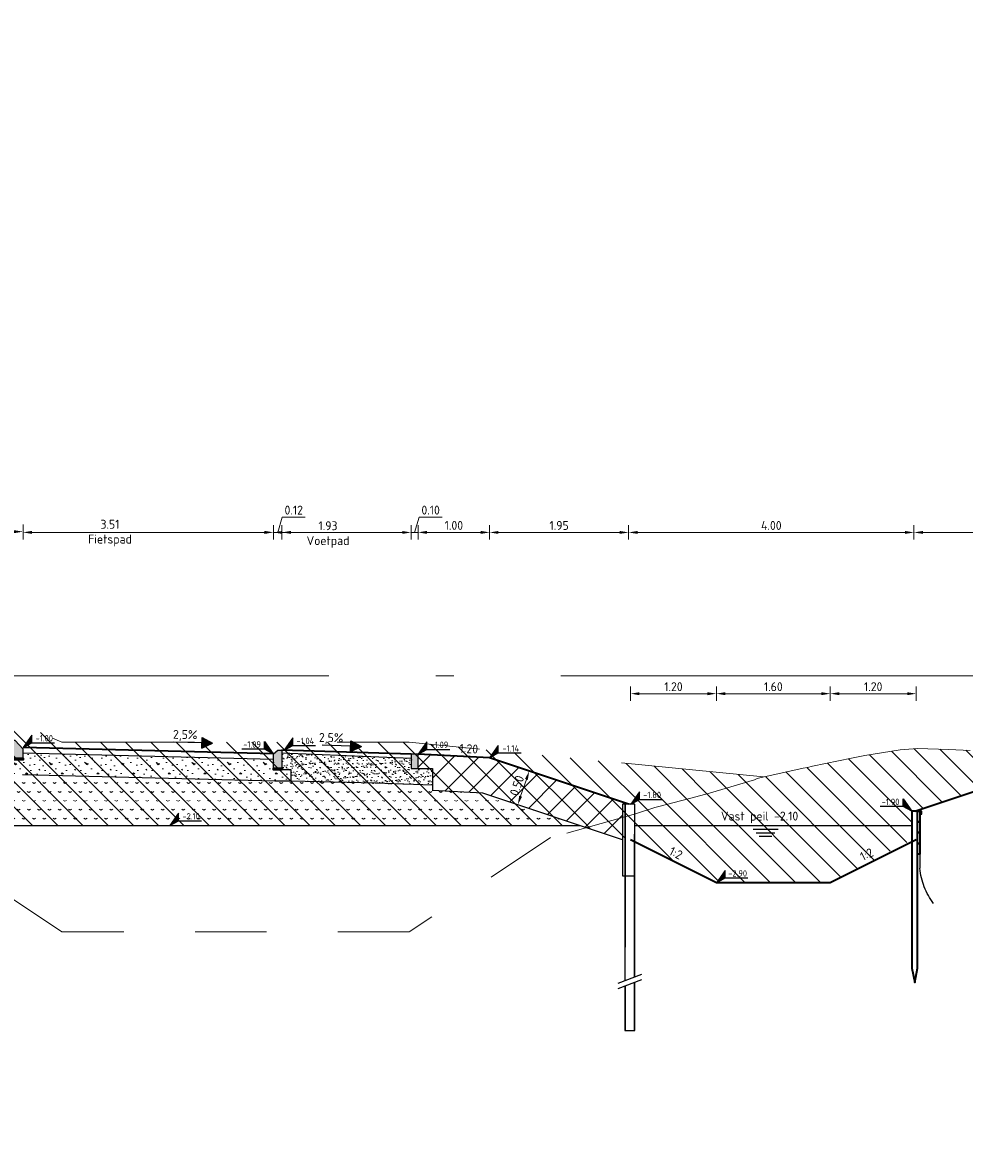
# Model space of a CAD drawing. Header units: metres. Extents: x -1 to 222837, y -2 to 853657.
# Tile 40 of 256: x 111529 to 111542, y 425600 to 425616. Entities that reach past the tile are written whole.
import ezdxf
from ezdxf.enums import TextEntityAlignment as Align

# ---------------------------------------------------------------- set-up
doc = ezdxf.new("R2010")
doc.units = ezdxf.units.M
doc.header["$XCLIPFRAME"] = 0
for name, pattern in [('1-1', [20, 10, -10]), ('AL-NAP_LIJN', [15.25, 12, -1.5, 0.25, -1.5]), ('HIDDENX2', [19.05, 12.7, -6.35])]:
    doc.linetypes.add(name, pattern=pattern)
for name, color, linetype in [('A-Maatvoering', 30, 'Continuous'), ('NIEUW', 3, 'Continuous'), ('Omegascherm', 200, 'Continuous'), ('PR-WATER', 140, 'Continuous'), ('PR-WATER @ 0.05', 140, 'Continuous'), ('Stalen buispaal', 210, 'Continuous'), ('X-REF', 7, 'Continuous')]:
    doc.layers.add(name, color=color, linetype=linetype)
for name, color, linetype, lineweight in [('A-TXT-T25', 7, 'Continuous', 25), ('B-WE-GW-MAAIVELD-GD', 93, 'Continuous', 18), ('B-WE-VH-VERHARDING_FUNDERING-A', 7, 'Continuous', 18), ('N-WE-AM-NAP-G', 7, 'AL-NAP_LIJN', 18), ('N-WE-GK-DAMWAND_Hout-G', 40, 'Continuous', 35), ('N-WE-GK-M', 7, 'Continuous', 18), ('N-WE-GW-BERM-G', 90, 'Continuous', 35), ('N-WE-GW-GROND-WERK-A', 7, 'Continuous', 18), ('N-WE-GW-VOORBELASTING-G', 90, 'Continuous', 18), ('N-WE-GW-WATERGANG-WERK-A', 92, 'Continuous', 18), ('N-WE-VH-VERHARDING_BESTORTING-A', 252, 'Continuous', 18), ('N-WE-VH-VERHARDING_BESTORTING-G', 252, 'Continuous', 35), ('N-WE-VH-VERHARDING_BESTORTING-O', 7, 'Continuous', 18), ('N-WE-VH-VERHARDING_FUNDERING-A', 7, 'Continuous', 18), ('X-XX-AL-HOOGTELABEL-S', 90, 'Continuous', 25)]:
    doc.layers.add(name, color=color, linetype=linetype, lineweight=lineweight)
doc.styles.add('NLCS-ISO', font='NLCS-ISO.ttf')
doc.styles.add('NLCS-ISO-ANNOTATIEF-T25', font='NLCS-ISO.ttf', dxfattribs={"height": 2.5})
doc.styles.add('NLCS-ISO-M50-T25', font='NLCS-ISO.ttf')
doc.dimstyles.new('NLCS-ANNOTATIEF-T25-PIJL', dxfattribs={"dimtxt": 2.5, "dimasz": 2.5, "dimexe": 2, "dimexo": 2, "dimgap": 0.7, "dimtad": 1, "dimzin": 0, "dimdsep": 46, "dimtxsty": 'NLCS-ISO-ANNOTATIEF-T25', "dimcen": 0, "dimdle": 2, "dimclrd": 256, "dimclre": 256, "dimclrt": 256, "dimadec": 5, "dimazin": 0, "dimtfac": 1, "dimtofl": 0, "dimtmove": 1, "dimatfit": 0, "dimfxl": 2, "dimfxlon": 1, "dimtfillclr": 254, "dimtolj": 1, "dimtzin": 0, "dimlwd": 18, "dimlwe": 18, "dimarcsym": 0})
doc.dimstyles.new('NLCS-M50-T25-PIJL-X_L2_H5', dxfattribs={"dimscale": 0.05, "dimtxt": 2.5, "dimasz": 2.5, "dimexe": 2, "dimexo": 2, "dimgap": 0.7, "dimtad": 1, "dimzin": 0, "dimdsep": 46, "dimtxsty": 'NLCS-ISO-M50-T25', "dimcen": 0, "dimdle": 2, "dimclrd": 256, "dimclre": 256, "dimclrt": 256, "dimadec": 5, "dimazin": 0, "dimtfac": 1, "dimtofl": 0, "dimtmove": 1, "dimatfit": 0, "dimfxl": 2, "dimfxlon": 1, "dimtfillclr": 254, "dimtolj": 1, "dimtzin": 0, "dimlwd": 18, "dimlwe": 18, "dimarcsym": 0})
picture_1 = doc.add_image_def('image1.ecw', size_in_pixel=(400001, 250001))
picture_2 = doc.add_image_def('image2.ecw', size_in_pixel=(120000, 80000))
pattern_1 = [(90, (-128736.483228, -464678.380746), (-0.015875, 2e-18), [])]
pattern_2 = [(135, (111524.90942, 425605.15107), (-0.1767767, -0.1767767), [])]

# ---------------------------------------------------------------- blocks, each defined once
blk = doc.blocks.new('Pijl afschot')
blk.add_hatch(color=256).paths.add_polyline_path([(1717511043.91, -163054497.474), (1717511043.835, -163054497.324), (1717511043.76, -163054497.474)])
for p, q in [((1717511043.76, -163054497.474), (1717511043.835, -163054497.324)), ((1717511043.91, -163054497.474), (1717511043.835, -163054497.324)), ((1717511043.76, -163054497.474), (1717511043.91, -163054497.474)), ((1717511043.835, -163054497.474), (1717511043.835, -163054497.875))]:
    blk.add_line(p, q)
blk = doc.blocks.new('opsluitband 100x200')
at = {"transparency": 33554610}
h = blk.add_hatch(color=8, dxfattribs=at)
h.dxf.hatch_style = 1
h.paths.add_polyline_path([(111221.896, 425865.107), (111221.896, 425864.907), (111221.996, 425864.907), (111221.996, 425865.107)])
at = {"flags": 128}
blk.add_lwpolyline([(111221.896, 425865.107), (111221.896, 425864.907), (111221.996, 425864.907), (111221.996, 425865.107)], close=True, dxfattribs=at)
blk = doc.blocks.new('*D239')
at = {"layer": 'A-TXT-T25', "linetype": 'Continuous', "lineweight": 18, "transparency": 16777216}
for p, q in [((111526.538, 425608.29), (111526.538, 425608.49)), ((111526.663, 425608.39), (111528.713, 425608.39)), ((111528.838, 425608.29), (111528.838, 425608.49))]:
    blk.add_line(p, q, dxfattribs=at)
at = {"layer": 'A-TXT-T25', "transparency": 16777216}
for points in [[(111526.663, 425608.411), (111526.663, 425608.369), (111526.538, 425608.39)], [(111528.713, 425608.411), (111528.713, 425608.369), (111528.838, 425608.39)]]:
    blk.add_solid(points, dxfattribs=at)
at = {"layer": 'Defpoints', "color": 0, "transparency": 16777216}
for p in [(111528.838, 425608.39), (111526.538, 425605.307), (111528.838, 425605.279)]:
    blk.add_point(p, dxfattribs=at)
at = {"layer": 'A-TXT-T25', "transparency": 16777216, "insert": (111527.688, 425608.488), "char_height": 0.125, "attachment_point": 5, "style": 'NLCS-ISO-M50-T25'}
blk.add_mtext('\\A1;2.30', dxfattribs=at)
blk = doc.blocks.new('*D246')
at = {"layer": 'A-TXT-T25', "linetype": 'Continuous', "lineweight": 18, "transparency": 16777216}
for p, q in [((111528.838, 425608.28), (111528.838, 425608.48)), ((111528.963, 425608.38), (111532.223, 425608.38)), ((111532.348, 425608.28), (111532.348, 425608.48))]:
    blk.add_line(p, q, dxfattribs=at)
at = {"layer": 'A-TXT-T25', "transparency": 16777216}
for points in [[(111528.963, 425608.401), (111528.963, 425608.359), (111528.838, 425608.38)], [(111532.223, 425608.401), (111532.223, 425608.359), (111532.348, 425608.38)]]:
    blk.add_solid(points, dxfattribs=at)
at = {"layer": 'Defpoints', "color": 0, "transparency": 16777216}
for p in [(111532.348, 425608.38), (111528.838, 425605.622), (111532.348, 425605.536)]:
    blk.add_point(p, dxfattribs=at)
at = {"layer": 'A-TXT-T25', "transparency": 16777216, "insert": (111530.057, 425608.371), "char_height": 0.125, "attachment_point": 5, "style": 'NLCS-ISO-M50-T25'}
blk.add_mtext('\\A1;3.51\\PFietspad', dxfattribs=at)
blk = doc.blocks.new('*D240')
at = {"layer": 'A-TXT-T25', "linetype": 'Continuous', "lineweight": 18, "transparency": 16777216}
for p, q in [((111532.408, 425608.38), (111532.473, 425608.595)), ((111532.473, 425608.595), (111532.793, 425608.595)), ((111532.224, 425608.38), (111532.099, 425608.38)), ((111532.349, 425608.28), (111532.349, 425608.48)), ((111532.349, 425608.38), (111532.468, 425608.38)), ((111532.468, 425608.28), (111532.468, 425608.48)), ((111532.593, 425608.38), (111532.718, 425608.38))]:
    blk.add_line(p, q, dxfattribs=at)
at = {"layer": 'A-TXT-T25', "transparency": 16777216}
for points in [[(111532.224, 425608.401), (111532.224, 425608.359), (111532.349, 425608.38)], [(111532.593, 425608.401), (111532.593, 425608.359), (111532.468, 425608.38)]]:
    blk.add_solid(points, dxfattribs=at)
at = {"layer": 'Defpoints', "color": 0, "transparency": 16777216}
for p in [(111532.468, 425608.38), (111532.349, 425605.278), (111532.468, 425605.202)]:
    blk.add_point(p, dxfattribs=at)
at = {"layer": 'A-TXT-T25', "transparency": 16777216, "insert": (111532.633, 425608.692), "char_height": 0.125, "attachment_point": 5, "style": 'NLCS-ISO-M50-T25'}
blk.add_mtext('\\A1;0.12', dxfattribs=at)
blk = doc.blocks.new('*D247')
at = {"layer": 'A-TXT-T25', "linetype": 'Continuous', "lineweight": 18, "transparency": 16777216}
for p, q in [((111534.328, 425608.379), (111534.392, 425608.594)), ((111534.392, 425608.594), (111534.712, 425608.594)), ((111534.153, 425608.379), (111534.028, 425608.379)), ((111534.278, 425608.279), (111534.278, 425608.479)), ((111534.278, 425608.379), (111534.378, 425608.379)), ((111534.378, 425608.279), (111534.378, 425608.479)), ((111534.503, 425608.379), (111534.628, 425608.379))]:
    blk.add_line(p, q, dxfattribs=at)
at = {"layer": 'A-TXT-T25', "transparency": 16777216}
for points in [[(111534.153, 425608.4), (111534.153, 425608.359), (111534.278, 425608.379)], [(111534.503, 425608.4), (111534.503, 425608.359), (111534.378, 425608.379)]]:
    blk.add_solid(points, dxfattribs=at)
at = {"layer": 'Defpoints', "color": 0, "transparency": 16777216}
for p in [(111534.378, 425608.379), (111534.278, 425605.173), (111534.378, 425605.173)]:
    blk.add_point(p, dxfattribs=at)
at = {"layer": 'A-TXT-T25', "transparency": 16777216, "insert": (111534.552, 425608.692), "char_height": 0.125, "attachment_point": 5, "style": 'NLCS-ISO-M50-T25'}
blk.add_mtext('\\A1;0.10', dxfattribs=at)
blk = doc.blocks.new('SAL-HOOGTELABEL_01-SO')
for p, q in [((-2.46, 1.31), (-2.46, 3.44)), ((-2.46, 3.44), (0, 0)), ((-2.46, 1.31), (-8.84, 1.31)), ((0, 0), (-2.46, 1.31))]:
    blk.add_line(p, q)
blk.add_solid([(-2.46, 3.44), (-2.46, 1.31), (0, 0)])
at = {"style": 'NLCS-ISO'}
blk.add_attdef('...', text='', height=1.8, dxfattribs=at).set_placement((-5.96, 2.61), align=Align.MIDDLE)
blk = doc.blocks.new('*D235')
at = {"layer": 'A-TXT-T25', "linetype": 'Continuous', "lineweight": 18, "transparency": 16777216}
for p, q in [((111535.378, 425608.279), (111535.378, 425608.479)), ((111535.503, 425608.379), (111537.203, 425608.379)), ((111537.328, 425608.279), (111537.328, 425608.479))]:
    blk.add_line(p, q, dxfattribs=at)
at = {"layer": 'A-TXT-T25', "transparency": 16777216}
for points in [[(111535.503, 425608.4), (111535.503, 425608.359), (111535.378, 425608.379)], [(111537.203, 425608.4), (111537.203, 425608.359), (111537.328, 425608.379)]]:
    blk.add_solid(points, dxfattribs=at)
at = {"layer": 'Defpoints', "color": 0, "transparency": 16777216}
for p in [(111537.328, 425608.379), (111535.378, 425605.223), (111537.328, 425604.57)]:
    blk.add_point(p, dxfattribs=at)
at = {"layer": 'A-TXT-T25', "transparency": 16777216, "insert": (111536.353, 425608.477), "char_height": 0.125, "attachment_point": 5, "style": 'NLCS-ISO-M50-T25'}
blk.add_mtext('\\A1;1.95', dxfattribs=at)
blk = doc.blocks.new('*D251')
at = {"layer": 'A-TXT-T25', "linetype": 'Continuous', "lineweight": 18, "transparency": 16777216}
for p, q in [((111532.348, 425608.279), (111532.348, 425608.479)), ((111532.473, 425608.379), (111534.153, 425608.379)), ((111534.278, 425608.279), (111534.278, 425608.479))]:
    blk.add_line(p, q, dxfattribs=at)
at = {"layer": 'A-TXT-T25', "transparency": 16777216}
for points in [[(111532.473, 425608.4), (111532.473, 425608.359), (111532.348, 425608.379)], [(111534.153, 425608.4), (111534.153, 425608.359), (111534.278, 425608.379)]]:
    blk.add_solid(points, dxfattribs=at)
at = {"layer": 'Defpoints', "color": 0, "transparency": 16777216}
for p in [(111534.278, 425608.379), (111532.348, 425605.128), (111534.278, 425605.073)]:
    blk.add_point(p, dxfattribs=at)
at = {"layer": 'A-TXT-T25', "transparency": 16777216, "insert": (111533.113, 425608.35), "char_height": 0.125, "attachment_point": 5, "style": 'NLCS-ISO-M50-T25'}
blk.add_mtext('\\A1;1.93\\PVoetpad', dxfattribs=at)
blk = doc.blocks.new('RWS band')
at = {"transparency": 33554610}
h = blk.add_hatch(color=8, dxfattribs=at)
h.dxf.hatch_style = 1
h.paths.add_polyline_path([(1717510914.862, -163054387.408), (1717510914.752, -163054387.408), (1717510914.752, -163054387.658), (1717510914.972, -163054387.658), (1717510914.972, -163054387.532)])
at = {"flags": 128}
blk.add_lwpolyline([(1717510914.862, -163054387.408), (1717510914.752, -163054387.408), (1717510914.752, -163054387.658), (1717510914.972, -163054387.658), (1717510914.972, -163054387.532), (1717510914.862, -163054387.408)], dxfattribs=at)
blk = doc.blocks.new('DOORSNEDE_WATERLIJN')
at = {"linetype": 'Continuous'}
for p, q in [((-3.51, -1), (3.51, -1)), ((-2.63, -2), (2.62, -2)), ((-1.74, -3), (1.72, -3))]:
    blk.add_line(p, q, dxfattribs=at)
blk = doc.blocks.new('beschoeiing')
at = {"layer": 'N-WE-GK-DAMWAND_Hout-G', "flags": 128}
for points in [[(115181.26, 427398.829), (115181.26, 427398.979), (115181.23, 427398.979), (115181.23, 427398.829)], [(115181.34, 427396.779), (115181.3, 427396.579), (115181.26, 427396.779), (115181.26, 427398.979), (115181.34, 427398.979)], [(115181.26, 427398.679), (115181.26, 427398.829), (115181.23, 427398.829), (115181.23, 427398.679)], [(115181.26, 427398.529), (115181.26, 427398.679), (115181.23, 427398.679), (115181.23, 427398.529)], [(115181.26, 427398.379), (115181.26, 427398.529), (115181.23, 427398.529), (115181.23, 427398.379)]]:
    blk.add_lwpolyline(points, close=True, dxfattribs=at)
at = {"layer": 'NIEUW', "linetype": 'HIDDENX2', "ltscale": 0.5}
blk.add_lwpolyline([(115181.23, 427398.962), (115181.23, 427398.939), (115181.2, 427398.939), (115181.2, 427398.979), (115181.23, 427398.979), (115181.23, 427398.179, -0.131764), (115181.036, 427397.686)], format="xyb", dxfattribs=at)
blk = doc.blocks.new('BESCHOEIING1')
blk.add_blockref('beschoeiing', (-3940.745, -1556.733))
blk = doc.blocks.new('*D291')
at = {"layer": 'A-TXT-T25', "linetype": 'Continuous', "lineweight": 18, "transparency": 16777216}
for p, q in [((111537.328, 425608.279), (111537.328, 425608.479)), ((111537.453, 425608.379), (111541.203, 425608.379)), ((111541.328, 425608.279), (111541.328, 425608.479))]:
    blk.add_line(p, q, dxfattribs=at)
at = {"layer": 'A-TXT-T25', "transparency": 16777216}
for points in [[(111537.453, 425608.4), (111537.453, 425608.359), (111537.328, 425608.379)], [(111541.203, 425608.4), (111541.203, 425608.359), (111541.328, 425608.379)]]:
    blk.add_solid(points, dxfattribs=at)
at = {"layer": 'Defpoints', "color": 0, "transparency": 16777216}
for p in [(111541.328, 425608.379), (111537.328, 425605.086), (111541.328, 425604.886)]:
    blk.add_point(p, dxfattribs=at)
at = {"layer": 'A-TXT-T25', "transparency": 16777216, "insert": (111539.328, 425608.477), "char_height": 0.125, "attachment_point": 5, "style": 'NLCS-ISO-M50-T25'}
blk.add_mtext('\\A1;4.00', dxfattribs=at)
blk = doc.blocks.new('rijwielpadban 40 120x250')
at = {"transparency": 33554610}
h = blk.add_hatch(color=8, dxfattribs=at)
h.dxf.hatch_style = 1
h.paths.add_polyline_path([(0.12, 0), (0.12, 0.2), (0.06, 0.25), (0.04, 0.25), (0, 0.25), (0, 0)])
at = {"flags": 128}
blk.add_lwpolyline([(0.12, 0), (0.12, 0.2), (0.06, 0.25), (0.04, 0.25), (0, 0.25), (0, 0)], close=True, dxfattribs=at)
blk = doc.blocks.new('stelspecie')
at = {"layer": 'N-WE-VH-VERHARDING_BESTORTING-A'}
h = blk.add_hatch(dxfattribs=at)
h.set_pattern_fill('ANSI31', color=0, scale=0.005, angle=45, style=0)
h.set_pattern_definition(pattern_1)
h.paths.add_polyline_path([(0, 0), (0.22, 0), (0.22, -0.024), (0, -0.024)])
at = {"layer": 'N-WE-VH-VERHARDING_BESTORTING-G', "color": 0, "flags": 128}
blk.add_lwpolyline([(0, 0), (0.22, 0), (0.22, -0.024), (0, -0.024)], close=True, dxfattribs=at)
blk = doc.blocks.new('stelspecie Rijwielpadband')
at = {"layer": 'N-WE-VH-VERHARDING_BESTORTING-A'}
h = blk.add_hatch(dxfattribs=at)
h.set_pattern_fill('ANSI31', color=0, scale=0.005, angle=45, style=0)
h.set_pattern_definition(pattern_1)
h.paths.add_polyline_path([(0, 0), (0.12, 0), (0.12, -0.024), (0, -0.024)])
at = {"layer": 'N-WE-VH-VERHARDING_BESTORTING-G', "color": 0, "flags": 128}
blk.add_lwpolyline([(0, 0), (0.12, 0), (0.12, -0.024), (0, -0.024)], close=True, dxfattribs=at)
blk = doc.blocks.new('omega 1 m')
at = {"linetype": '1-1', "ltscale": 0.1, "flags": 128}
for points in [[(-0.233, -2.509), (0.099, -2.382)], [(-0.233, -2.582), (0.099, -2.456)]]:
    blk.add_lwpolyline(points, dxfattribs=at)
at = {"layer": 'Omegascherm', "flags": 128}
blk.add_lwpolyline([(0, -0.002), (-0.175, -0.002), (-0.175, -1.002), (0, -1.002)], close=True, dxfattribs=at)
at = {"layer": 'Stalen buispaal', "linetype": '1-1', "ltscale": 0.2}
for p, q in [((-0.14, -0.002), (-0.14, -1.002)), ((-0.134, -0.002), (-0.134, -2.471)), ((-0.006, -2.422), (-0.006, -0.002)), ((-0.006, -3.173), (-0.006, -2.495)), ((-0.134, -2.545), (-0.134, -3.173))]:
    blk.add_line(p, q, dxfattribs=at)
at = {"layer": 'Stalen buispaal'}
for p, q in [((0, -0.002), (-0.14, -0.002)), ((0, -2.419), (0, -0.002)), ((-0.14, -1.002), (-0.14, -2.473)), ((0, -3.173), (0, -2.493)), ((-0.14, -2.547), (-0.14, -3.173)), ((-0.14, -3.173), (0, -3.173))]:
    blk.add_line(p, q, dxfattribs=at)
blk = doc.blocks.new('*D351')
at = {"layer": 'A-TXT-T25', "linetype": 'Continuous', "lineweight": 18, "transparency": 16777216}
for p, q in [((111534.378, 425608.28), (111534.378, 425608.48)), ((111534.503, 425608.38), (111535.253, 425608.38)), ((111535.378, 425608.28), (111535.378, 425608.48))]:
    blk.add_line(p, q, dxfattribs=at)
at = {"layer": 'A-TXT-T25', "transparency": 16777216}
for points in [[(111534.503, 425608.401), (111534.503, 425608.359), (111534.378, 425608.38)], [(111535.253, 425608.401), (111535.253, 425608.359), (111535.378, 425608.38)]]:
    blk.add_solid(points, dxfattribs=at)
at = {"layer": 'Defpoints', "color": 0, "transparency": 16777216}
for p in [(111535.378, 425608.38), (111534.378, 425605.273), (111535.378, 425605.223)]:
    blk.add_point(p, dxfattribs=at)
at = {"layer": 'A-TXT-T25', "transparency": 16777216, "insert": (111534.878, 425608.478), "char_height": 0.125, "attachment_point": 5, "style": 'NLCS-ISO-M50-T25'}
blk.add_mtext('\\A1;1.00', dxfattribs=at)
blk = doc.blocks.new('*D354')
at = {"layer": 'A-Maatvoering', "linetype": 'Continuous', "lineweight": 18, "transparency": 16777216}
for p, q in [((111535.855, 425605.063), (111536.029, 425605.004)), ((111535.814, 425604.683), (111535.894, 425604.918)), ((111535.695, 425604.592), (111535.869, 425604.533))]:
    blk.add_line(p, q, dxfattribs=at)
at = {"layer": 'A-Maatvoering', "transparency": 16777216}
for points in [[(111535.874, 425604.925), (111535.914, 425604.911), (111535.934, 425605.036)], [(111535.794, 425604.69), (111535.834, 425604.676), (111535.774, 425604.565)]]:
    blk.add_solid(points, dxfattribs=at)
at = {"layer": 'Defpoints', "color": 0, "transparency": 16777216}
for p in [(111535.76, 425605.095), (111535.934, 425605.036), (111535.6, 425604.624)]:
    blk.add_point(p, dxfattribs=at)
at = {"layer": 'A-Maatvoering', "transparency": 16777216, "insert": (111535.762, 425604.832), "char_height": 0.125, "attachment_point": 5, "rotation": 71.2255, "style": 'NLCS-ISO-ANNOTATIEF-T25'}
blk.add_mtext('\\A1;0.50', dxfattribs=at)
blk = doc.blocks.new('*D1862')
at = {"layer": 'A-TXT-T25', "linetype": 'Continuous', "lineweight": 18, "transparency": 16777216}
for p, q in [((111541.328, 425608.279), (111541.328, 425608.479)), ((111541.453, 425608.379), (111543.711, 425608.379)), ((111543.836, 425608.279), (111543.836, 425608.479))]:
    blk.add_line(p, q, dxfattribs=at)
at = {"layer": 'A-TXT-T25', "transparency": 16777216}
for points in [[(111541.453, 425608.4), (111541.453, 425608.359), (111541.328, 425608.379)], [(111543.711, 425608.4), (111543.711, 425608.359), (111543.836, 425608.379)]]:
    blk.add_solid(points, dxfattribs=at)
at = {"layer": 'Defpoints', "color": 0, "transparency": 16777216}
for p in [(111543.836, 425608.379), (111543.836, 425605.306), (111541.328, 425604.565)]:
    blk.add_point(p, dxfattribs=at)
at = {"layer": 'A-TXT-T25', "transparency": 16777216, "insert": (111542.582, 425608.477), "char_height": 0.125, "attachment_point": 5, "style": 'NLCS-ISO-ANNOTATIEF-T25'}
blk.add_mtext('\\A1;2.51', dxfattribs=at)
blk = doc.blocks.new('*D1995')
at = {"layer": 'A-TXT-T25', "linetype": 'Continuous', "lineweight": 18, "transparency": 16777216}
for p, q in [((111537.355, 425606.02), (111537.355, 425606.22)), ((111538.558, 425606.02), (111538.558, 425606.22)), ((111537.48, 425606.12), (111538.433, 425606.12))]:
    blk.add_line(p, q, dxfattribs=at)
at = {"layer": 'A-TXT-T25', "transparency": 16777216}
for points in [[(111537.48, 425606.141), (111537.48, 425606.099), (111537.355, 425606.12)], [(111538.433, 425606.141), (111538.433, 425606.099), (111538.558, 425606.12)]]:
    blk.add_solid(points, dxfattribs=at)
at = {"layer": 'Defpoints', "color": 0, "transparency": 16777216}
for p in [(111538.558, 425606.12), (111537.355, 425604.073), (111538.558, 425603.472)]:
    blk.add_point(p, dxfattribs=at)
at = {"layer": 'A-TXT-T25', "transparency": 16777216, "insert": (111537.956, 425606.218), "char_height": 0.125, "attachment_point": 5, "style": 'NLCS-ISO-M50-T25'}
blk.add_mtext('\\A1;1.20', dxfattribs=at)
blk = doc.blocks.new('*D1996')
at = {"layer": 'A-TXT-T25', "linetype": 'Continuous', "lineweight": 18, "transparency": 16777216}
for p, q in [((111538.558, 425606.02), (111538.558, 425606.22)), ((111540.155, 425606.02), (111540.155, 425606.22)), ((111538.683, 425606.12), (111540.03, 425606.12))]:
    blk.add_line(p, q, dxfattribs=at)
at = {"layer": 'A-TXT-T25', "transparency": 16777216}
for points in [[(111538.683, 425606.141), (111538.683, 425606.099), (111538.558, 425606.12)], [(111540.03, 425606.141), (111540.03, 425606.099), (111540.155, 425606.12)]]:
    blk.add_solid(points, dxfattribs=at)
at = {"layer": 'Defpoints', "color": 0, "transparency": 16777216}
for p in [(111540.155, 425606.12), (111538.558, 425603.472), (111540.155, 425603.472)]:
    blk.add_point(p, dxfattribs=at)
at = {"layer": 'A-TXT-T25', "transparency": 16777216, "insert": (111539.356, 425606.218), "char_height": 0.125, "attachment_point": 5, "style": 'NLCS-ISO-M50-T25'}
blk.add_mtext('\\A1;1.60', dxfattribs=at)
blk = doc.blocks.new('*D1997')
at = {"layer": 'A-TXT-T25', "linetype": 'Continuous', "lineweight": 18, "transparency": 16777216}
for p, q in [((111540.155, 425606.02), (111540.155, 425606.22)), ((111541.358, 425606.02), (111541.358, 425606.22)), ((111540.28, 425606.12), (111541.233, 425606.12))]:
    blk.add_line(p, q, dxfattribs=at)
at = {"layer": 'A-TXT-T25', "transparency": 16777216}
for points in [[(111540.28, 425606.141), (111540.28, 425606.099), (111540.155, 425606.12)], [(111541.233, 425606.141), (111541.233, 425606.099), (111541.358, 425606.12)]]:
    blk.add_solid(points, dxfattribs=at)
at = {"layer": 'Defpoints', "color": 0, "transparency": 16777216}
for p in [(111541.358, 425606.12), (111541.358, 425604.073), (111540.155, 425603.472)]:
    blk.add_point(p, dxfattribs=at)
at = {"layer": 'A-TXT-T25', "transparency": 16777216, "insert": (111540.756, 425606.218), "char_height": 0.125, "attachment_point": 5, "style": 'NLCS-ISO-M50-T25'}
blk.add_mtext('\\A1;1.20', dxfattribs=at)

msp = doc.modelspace()

# ---------------------------------------------------------------- hatches: boundary and pattern name
at = {"layer": 'B-WE-VH-VERHARDING_FUNDERING-A', "transparency": 33554687}
h = msp.add_hatch(dxfattribs=at)
h.set_pattern_fill('AVH-FUNDERING_BIMS', color=256, scale=0.5, style=0, pattern_type=2)
h.set_pattern_definition([(30, (111516.14588, 425621.36214), (0.0721688, 0.12499997), [0.025, -0.225]), (150, (111516.14588, 425621.36214), (-0.14433755, 3e-08), [0.025, -0.225])])
h.paths.add_polyline_path([(111532.5966, 425604.8962), (111531.9137, 425604.9087), (111528.8282, 425604.9859), (111528.2677, 425604.9859), (111528.2677, 425604.9414), (111527.3234, 425604.9414), (111527.3464, 425604.2718), (111536.6478, 425604.2718), (111535.2837, 425604.7275), (111534.5777, 425604.7647), (111534.5777, 425604.8396)])
at = {"layer": 'N-WE-GW-GROND-WERK-A', "transparency": 33554585}
h = msp.add_hatch(dxfattribs=at)
h.set_pattern_fill('AGW-WERK_AANVULLEN', color=256, style=0, pattern_type=2)
h.set_pattern_definition([(45, (-0.75, 0), (-0.1767766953, 0.1767766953), [])])
h.paths.add_polyline_path([(111534.5777, 425604.7647), (111534.5777, 425605.0733), (111534.3777, 425605.0733), (111534.3777, 425605.2733), (111535.3777, 425605.2233), (111537.3277, 425604.5698), (111537.2402, 425604.5698), (111537.2402, 425604.0698), (111535.2837, 425604.7275)])
at = {"layer": 'N-WE-GW-WATERGANG-WERK-A', "transparency": 33554559}
h = msp.add_hatch(dxfattribs=at)
h.set_pattern_fill('AGW-WERK_ONTGRAVEN', color=256, style=0, pattern_type=2)
h.set_pattern_definition(pattern_2)
h.paths.add_polyline_path([(111537.7308, 425604.5355), (111538.4307, 425604.7184), (111539.2166, 425604.9529), (111534.2499, 425605.4418), (111529.3861, 425605.4418), (111526.0094, 425606.9218), (111525.0094, 425606.9218), (111525.0094, 425605.9218), (111524.9094, 425605.9218), (111524.9094, 425605.4261), (111527.3234, 425604.7459), (111527.3234, 425604.3457), (111527.3464, 425604.2718), (111535.6419, 425604.2718), (111536.3044, 425604.2718), (111536.6004, 425604.2718), (111536.9172, 425604.2718)])
h = msp.add_hatch(dxfattribs=at)
h.set_pattern_fill('AGW-WERK_ONTGRAVEN', color=256, style=0, pattern_type=2)
h.set_pattern_definition(pattern_2)
h.paths.add_polyline_path([(111541.2977, 425604.073), (111540.1552, 425603.4718), (111538.5577, 425603.4718), (111537.3552, 425604.073), (111536.6651, 425604.266), (111537.4229, 425604.4345), (111537.694, 425604.5235), (111537.7308, 425604.5355), (111538.1789, 425604.6518), (111538.4116, 425604.7134), (111538.4307, 425604.7184), (111539.0924, 425604.9133), (111539.1284, 425604.9299), (111539.1675, 425604.942), (111539.7731, 425605.0759), (111539.8361, 425605.0866), (111539.9042, 425605.1034), (111540.4539, 425605.2155), (111540.641, 425605.2547), (111541.1347, 425605.3335), (111541.3778, 425605.3498), (111541.8154, 425605.3388), (111542.1145, 425605.326), (111542.4962, 425605.3039), (111542.8513, 425605.2954), (111543.177, 425605.3061), (111543.8176, 425605.2996), (111541.2977, 425604.473)])
at = {"layer": 'N-WE-VH-VERHARDING_FUNDERING-A', "transparency": 33554687}
h = msp.add_hatch(dxfattribs=at)
h.set_pattern_fill('AVH-FUNDERING_GRANULAAT', color=256, style=0, pattern_type=2)
h.set_pattern_definition([(0, (111528.94274, 425605.2174), (0, 0.5), [0, -0.5]), (0, (111528.94774, 425605.0424), (0, 0.5), [0, -0.5]), (0, (111528.96274, 425605.3124), (0, 0.5), [0, -0.5]), (338.1986, (111528.70274, 425605.15738), (1.5000001, -0.5), [0.05385, -2.63873]), (216.87, (111528.75274, 425605.13738), (1.5, 1), [0.025, -2.475]), (130.6013, (111528.73274, 425605.12238), (2.5000002, -2.9999995), [0.046098, -4.563675]), (206.565, (111528.56774, 425605.06238), (-0.5, -0.500001), [0.01118, -1.106853]), (326.31, (111528.55774, 425605.05738), (1, -0.5000007), [0.01803, -1.78475]), (108.435, (111528.57274, 425605.04738), (-0.499999, 1), [0.01581, -1.565327]), (225, (111528.88774, 425605.01238), (-9e-17, -0.5), [0.021213, -0.685894]), (0, (111528.87274, 425604.9974), (0.5, 0.5), [0.03, -0.47]), (135, (111528.90274, 425604.99738), (-0.5, 4e-17), [0.021213, -0.685894]), (251.565, (111528.82774, 425605.33238), (0.499999, 1), [0.01581, -1.565327]), (0, (111528.82274, 425605.3174), (0.5, 0.5), [0.025, -0.475]), (143.13, (111528.84774, 425605.31738), (-1.5, 1), [0.025, -2.475]), (213.69, (111528.56274, 425605.33738), (1, 0.5000007), [0.01803, -1.78475]), (341.565, (111528.54774, 425605.32738), (-1, 0.499999), [0.031623, -1.549516]), (126.87, (111528.57774, 425605.31738), (1, -1.5), [0.025, -2.475]), (0, (111528.70774, 425605.3174), (0, 0.5), [0, -0.5]), (0, (111528.57274, 425605.1874), (0, 0.5), [0, -0.5]), (0, (111528.71274, 425605.0024), (0, 0.5), [0, -0.5]), (0, (111528.84774, 425605.1574), (0, 0.5), [0, -0.5]), (0, (111528.70274, 425605.2424), (0, 0.5), [0, -0.5]), (0, (111528.59274, 425605.2574), (0, 0.5), [0, -0.5]), (0, (111528.63774, 425605.2274), (0, 0.5), [0, -0.5]), (0, (111528.61774, 425605.1074), (0, 0.5), [0, -0.5]), (0, (111528.49774, 425605.1274), (0, 0.5), [0, -0.5]), (0, (111528.50274, 425605.2424), (0, 0.5), [0, -0.5]), (0, (111528.48774, 425605.3524), (0, 0.5), [0, -0.5]), (0, (111528.64274, 425605.3724), (0, 0.5), [0, -0.5]), (0, (111528.75274, 425605.3924), (0, 0.5), [0, -0.5]), (0, (111528.92774, 425605.3724), (0, 0.5), [0, -0.5]), (0, (111528.80774, 425605.2174), (0, 0.5), [0, -0.5]), (0, (111528.75774, 425605.3074), (0, 0.5), [0, -0.5]), (0, (111528.79774, 425605.0674), (0, 0.5), [0, -0.5]), (0, (111528.64774, 425605.0424), (0, 0.5), [0, -0.5]), (0, (111528.79774, 425604.9324), (0, 0.5), [0, -0.5]), (0, (111528.63274, 425604.9624), (0, 0.5), [0, -0.5]), (0, (111528.47274, 425604.9474), (0, 0.5), [0, -0.5]), (0, (111528.53274, 425604.9224), (0, 0.5), [0, -0.5]), (0, (111528.53774, 425604.9924), (0, 0.5), [0, -0.5]), (0, (111528.87274, 425604.9124), (0, 0.5), [0, -0.5]), (0, (111528.93274, 425605.1174), (0, 0.5), [0, -0.5]), (0, (111528.90774, 425605.2674), (0, 0.5), [0, -0.5]), (0, (111528.67774, 425604.9074), (0, 0.5), [0, -0.5])])
h.paths.add_polyline_path([(111532.5966, 425605.053), (111532.4966, 425605.053), (111532.3766, 425605.053), (111532.3766, 425605.0773), (111532.3766, 425605.1973), (111528.8377, 425605.2857), (111528.8377, 425605.2157), (111528.8377, 425605.1914), (111528.6177, 425605.1914), (111528.4677, 425605.1914), (111528.2677, 425604.9859), (111528.8282, 425604.9859), (111532.3682, 425604.8974), (111532.5966, 425604.8974)])
h = msp.add_hatch(dxfattribs=at)
h.set_pattern_fill('AVH-FUNDERING_ZAND', color=256, style=0, pattern_type=2)
h.set_pattern_definition([(37.5, (0.52, -25.63125), (-0.003149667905, 0.09634118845), [0, -0.076, 0, -0.085, 0, -0.08125]), (7.5, (0.52, -25.63125), (0.088488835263, 0.14110730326), [0, -0.041, 0, -0.0685, 0, -0.02625]), (327.5, (0.4585, -25.63125), (0.155707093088, 0.000282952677), [0, -0.025, 0, -0.09, 0, -0.1175]), (317.5, (0.4585, -25.63125), (0.15030633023, 0.043883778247), [0, -0.0125, 0, -0.059, 0, -0.0675])])
h.paths.add_polyline_path([(111534.5777, 425604.8396), (111534.5777, 425605.0733), (111534.3977, 425605.0733), (111534.2977, 425605.0733), (111534.2977, 425605.2125), (111532.4666, 425605.2831), (111532.4666, 425605.0773), (111532.4666, 425605.053), (111532.5966, 425605.053), (111532.5966, 425604.8974), (111532.963, 425604.8818), (111533.5254, 425604.8677)])

# ---------------------------------------------------------------- linework, layer by layer
msp.add_line((111527.3464, 425604.2718), (111536.6478, 425604.2718))
at = {"flags": 128}
for points in [[(111532.3477, 425605.198), (111528.8357, 425605.2858)], [(111534.2777, 425605.2125), (111532.4677, 425605.2842)], [(111528.8282, 425604.9859), (111532.3682, 425604.8974), (111532.5966, 425604.8974), (111532.5966, 425605.053), (111532.4677, 425605.053)], [(111534.5777, 425605.0733), (111534.5777, 425604.8396), (111533.7754, 425604.8677), (111532.5966, 425604.8962)], [(111534.3777, 425605.0733), (111534.5777, 425605.0733)], [(111534.5777, 425604.8396), (111534.5777, 425604.7601)], [(111537.2402, 425604.0738), (111535.2837, 425604.7275), (111534.5777, 425604.7647)]]:
    msp.add_lwpolyline(points, dxfattribs=at)
at = {"layer": 'B-WE-GW-MAAIVELD-GD', "color": 93, "linetype": 'Continuous', "lineweight": 18}
msp.add_lwpolyline([(111542.1145, 425605.326), (111541.8154, 425605.3388), (111541.3778, 425605.3498), (111541.1347, 425605.3335), (111540.641, 425605.2547), (111540.4539, 425605.2155), (111539.9042, 425605.1034), (111539.8361, 425605.0866), (111539.7731, 425605.0759), (111539.1675, 425604.942), (111539.1284, 425604.9299), (111539.0924, 425604.9133), (111538.4307, 425604.7184), (111538.4116, 425604.7134), (111538.1789, 425604.6518), (111537.7308, 425604.5355), (111537.694, 425604.5235), (111537.4229, 425604.4345)], dxfattribs=at)
at = {"layer": 'B-WE-GW-MAAIVELD-GD', "color": 93, "linetype": '1-1', "lineweight": 18, "ltscale": 0.1, "transparency": 33554534}
msp.add_lwpolyline([(111537.4229, 425604.4345), (111536.2311, 425604.1026), (111534.2499, 425602.7818), (111529.3803, 425602.7818), (111527.3991, 425604.1026), (111527.3234, 425604.3457)], dxfattribs=at)
at = {"layer": 'N-WE-AM-NAP-G'}
msp.add_line((111548.3769, 425606.3718), (111503.0677, 425606.3718), dxfattribs=at)
at = {"layer": 'N-WE-GW-BERM-G'}
for p, q in [((111538.5577, 425603.4718), (111537.3552, 425604.073)), ((111541.3577, 425604.073), (111540.1552, 425603.4718)), ((111540.1552, 425603.4718), (111538.5577, 425603.4718))]:
    msp.add_line(p, q, dxfattribs=at)
at = {"layer": 'N-WE-GW-BERM-G', "flags": 128}
for points in [[(111532.3477, 425605.278), (111528.8377, 425605.3658)], [(111534.2777, 425605.2725), (111532.4666, 425605.3273)], [(111537.3277, 425604.5718), (111535.3777, 425605.2233), (111534.3777, 425605.2733)], [(111541.3377, 425604.473), (111543.8357, 425605.3057)]]:
    msp.add_lwpolyline(points, dxfattribs=at)
at = {"layer": 'N-WE-GW-VOORBELASTING-G', "linetype": '1-1', "ltscale": 0.2, "flags": 128}
msp.add_lwpolyline([(111539.2166, 425604.9529), (111534.2499, 425605.4418), (111529.3803, 425605.4418), (111526.0094, 425606.9218), (111525.0094, 425606.9218), (111525.0094, 425605.9218), (111524.9094, 425605.9218), (111524.9094, 425605.2522)], dxfattribs=at)
at = {"layer": 'PR-WATER', "flags": 128}
msp.add_lwpolyline([(111537.4096, 425604.2718), (111541.2977, 425604.2718)], dxfattribs=at)

# ---------------------------------------------------------------- block references
for name, p in [('RWS band', (-1717399386.1338, 163479992.8735)), ('opsluitband 100x200', (312.3822, -259.8335)), ('stelspecie Rijwielpadband', (111532.3477, 425605.0773))]:
    msp.add_blockref(name, p)
at = {"xscale": -1}
msp.add_blockref('rijwielpadban 40 120x250', (111532.4677, 425605.0773), dxfattribs=at)
at = {"layer": 'A-TXT-T25', "xscale": -1, "rotation": 268.15873365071}
for p in [(107897129.8053, -1721437693.3275), (107897131.8912, -1721437693.3712)]:
    msp.add_blockref('Pijl afschot', p, dxfattribs=at)
at = {"layer": 'N-WE-GK-M', "xscale": -1}
msp.add_blockref('BESCHOEIING1', (222781.8932, -237.7732), dxfattribs=at)
at = {"layer": 'N-WE-VH-VERHARDING_BESTORTING-O'}
msp.add_blockref('stelspecie', (111528.6177, 425605.2157), dxfattribs=at)
at = {"layer": 'Omegascherm'}
msp.add_blockref('omega 1 m', (111537.4152, 425604.5718), dxfattribs=at)
at = {"layer": 'PR-WATER @ 0.05', "xscale": 0.05, "yscale": 0.05, "zscale": 0.05}
msp.add_blockref('DOORSNEDE_WATERLIJN', (111539.2469, 425604.2718), dxfattribs=at)
at = {"layer": 'X-XX-AL-HOOGTELABEL-S'}
ref = msp.add_blockref('SAL-HOOGTELABEL_01-SO', (111528.8377, 425605.3658), dxfattribs=dict(at, xscale=-0.05, yscale=0.05))
ref.add_attrib('...', '-1.00', dxfattribs={"layer": '0', "height": 0.09, "style": 'NLCS-ISO'}).set_placement((111529.1356, 425605.4961), align=Align.MIDDLE)
ref = msp.add_blockref('SAL-HOOGTELABEL_01-SO', (111532.4977, 425605.3273), dxfattribs=dict(at, xscale=-0.05, yscale=0.05))
ref.add_attrib('...', '-1.04', dxfattribs={"layer": '0', "height": 0.09, "style": 'NLCS-ISO'}).set_placement((111532.7956, 425605.4577), align=Align.MIDDLE)
at = {"layer": 'X-XX-AL-HOOGTELABEL-S', "xscale": 0.05, "yscale": 0.05}
for p, values in [((111532.3466, 425605.278), {'...': '-1.09'}), ((111541.2977, 425604.473), {'...': '-1.90'})]:
    msp.add_blockref('SAL-HOOGTELABEL_01-SO', p, dxfattribs=at).add_auto_attribs(values)
at = {"layer": 'X-XX-AL-HOOGTELABEL-S'}
ref = msp.add_blockref('SAL-HOOGTELABEL_01-SO', (111534.3777, 425605.2733), dxfattribs=dict(at, xscale=-0.05, yscale=0.05))
ref.add_attrib('...', '-1.09', dxfattribs={"layer": '0', "height": 0.09, "style": 'NLCS-ISO'}).set_placement((111534.6756, 425605.4036), align=Align.MIDDLE)
ref = msp.add_blockref('SAL-HOOGTELABEL_01-SO', (111535.3777, 425605.2233), dxfattribs=dict(at, xscale=-0.05, yscale=0.05))
ref.add_attrib('...', '-1.14', dxfattribs={"layer": '0', "height": 0.09, "style": 'NLCS-ISO'}).set_placement((111535.6756, 425605.3536), align=Align.MIDDLE)
ref = msp.add_blockref('SAL-HOOGTELABEL_01-SO', (111537.3589, 425604.571), dxfattribs=dict(at, xscale=-0.05, yscale=0.05))
ref.add_attrib('...', '-1.80', dxfattribs={"layer": '0', "height": 0.09, "style": 'NLCS-ISO'}).set_placement((111537.6567, 425604.7014), align=Align.MIDDLE)
ref = msp.add_blockref('SAL-HOOGTELABEL_01-SO', (111530.8966, 425604.2718), dxfattribs=dict(at, xscale=-0.05, yscale=0.05))
ref.add_attrib('...', '-2.10', dxfattribs={"layer": '0', "height": 0.09, "style": 'NLCS-ISO'}).set_placement((111531.1944, 425604.4021), align=Align.MIDDLE)
ref = msp.add_blockref('SAL-HOOGTELABEL_01-SO', (111538.5577, 425603.4718), dxfattribs=dict(at, xscale=-0.05, yscale=0.05))
ref.add_attrib('...', '-2.90', dxfattribs={"layer": '0', "height": 0.09, "style": 'NLCS-ISO'}).set_placement((111538.8556, 425603.6021), align=Align.MIDDLE)

# ---------------------------------------------------------------- texts
at = {"layer": 'A-TXT-T25', "char_height": 0.125, "width": 2.236067, "style": 'NLCS-ISO-ANNOTATIEF-T25'}
for s, insert, attachment_point, rotation in [('2,5%', (111531.2836, 425605.6077), 3, 359.10346), ('2,5%', (111533.3296, 425605.564), 3, 359.10346), ('1:20', (111535.2207, 425605.4045), 3, 357.40744), ('1:2', (111537.9372, 425603.9824), 1, 333.52554), ('1:2', (111540.7175, 425603.9636), 3, 26.47446)]:
    msp.add_mtext(s, dxfattribs=dict(at, insert=insert, attachment_point=attachment_point, rotation=rotation))
at = {"layer": 'A-TXT-T25', "insert": (111539.7054, 425604.4674), "char_height": 0.125, "width": 2.236067, "attachment_point": 3, "style": 'NLCS-ISO-ANNOTATIEF-T25'}
msp.add_mtext('Vast peil -2.10', dxfattribs=at)

# ---------------------------------------------------------------- dimensions: what is measured, and where the dimension line sits
at = {"layer": 'A-Maatvoering'}
dim = msp.add_aligned_dim(p1=(111535.6001, 425604.6239), p2=(111535.7604, 425605.0954), distance=-0.1835, dimstyle='NLCS-ANNOTATIEF-T25-PIJL', dxfattribs=at)
dim.commit()
dim.dimension.update_dxf_attribs({"geometry": '*D354', "text_midpoint": (111535.7617, 425604.8319)})
at = {"layer": 'A-TXT-T25'}
for base, p1, p2, dimstyle, picture, middle in [((111532.4677, 425608.3797), (111532.3486, 425605.278), (111532.4677, 425605.2023), 'NLCS-M50-T25-PIJL-X_L2_H5', '*D240', (111532.5076, 425608.6922)), ((111534.3777, 425608.3795), (111534.2777, 425605.1733), (111534.3777, 425605.1733), 'NLCS-M50-T25-PIJL-X_L2_H5', '*D247', (111534.4272, 425608.692)), ((111528.8377, 425608.3901), (111526.5377, 425605.3066), (111528.8377, 425605.2787), 'NLCS-M50-T25-PIJL-X_L2_H5', '*D239', (111527.6877, 425608.4876)), ((111535.3777, 425608.3801), (111534.3777, 425605.2733), (111535.3777, 425605.2233), 'NLCS-M50-T25-PIJL-X_L2_H5', '*D351', (111534.8777, 425608.4776)), ((111537.3277, 425608.3795), (111535.3777, 425605.2233), (111537.3277, 425604.5698), 'NLCS-M50-T25-PIJL-X_L2_H5', '*D235', (111536.3527, 425608.477)), ((111543.8357, 425608.3795), (111541.3277, 425604.565), (111543.8357, 425605.3057), 'NLCS-ANNOTATIEF-T25-PIJL', '*D1862', (111542.5817, 425608.477))]:
    dim = msp.add_linear_dim(base=base, p1=p1, p2=p2, dimstyle=dimstyle, dxfattribs=at)
    dim.commit()
    dim.dimension.update_dxf_attribs({"geometry": picture, "text_midpoint": middle})
for base, p1, p2, text, picture, middle in [((111532.3477, 425608.3797), (111528.8377, 425605.6218), (111532.3477, 425605.536), '<>\\PFietspad', '*D246', (111530.0571, 425608.1507)), ((111534.2777, 425608.3795), (111532.3477, 425605.1283), (111534.2777, 425605.0733), '<>\\PVoetpad', '*D251', (111533.1127, 425608.1299))]:
    dim = msp.add_linear_dim(base=base, p1=p1, p2=p2, text=text, dimstyle='NLCS-M50-T25-PIJL-X_L2_H5', dxfattribs=at)
    dim.commit()
    dim.dimension.update_dxf_attribs({"geometry": picture, "text_midpoint": middle, "dimtype": 160})
for base, p1, p2, picture, middle in [((111541.3277, 425608.3795), (111537.3277, 425605.0859), (111541.3277, 425604.8865), '*D291', (111539.3277, 425608.477)), ((111538.5577, 425606.12), (111537.3552, 425604.073), (111538.5577, 425603.4718), '*D1995', (111537.9565, 425606.2175)), ((111540.1552, 425606.12), (111538.5577, 425603.4718), (111540.1552, 425603.4718), '*D1996', (111539.3565, 425606.2175)), ((111541.3577, 425606.12), (111540.1552, 425603.4718), (111541.3577, 425604.073), '*D1997', (111540.7565, 425606.2175))]:
    dim = msp.add_linear_dim(base=base, p1=p1, p2=p2, dimstyle='NLCS-M50-T25-PIJL-X_L2_H5', override={"dimtad": 3}, dxfattribs=at)
    dim.commit()
    dim.dimension.update_dxf_attribs({"geometry": picture, "text_midpoint": middle})

# ---------------------------------------------------------------- pictures from other files: only their frames are drawn
at = {"layer": 'X-REF'}
image = msp.add_image(picture_1, insert=(100000.0001, 424999.9001), size_in_units=(40000, 25000.0375), dxfattribs=at)
image.set_boundary_path([(93497.8255, 208977.5368), (156894.5073, 250000.5)])
image = msp.add_image(picture_2, insert=(109499.5231, 424999.9595), size_in_units=(6001.8618, 4001.2412), dxfattribs=at)
image.dxf.flags = 7

doc.saveas('drawing.dxf')
